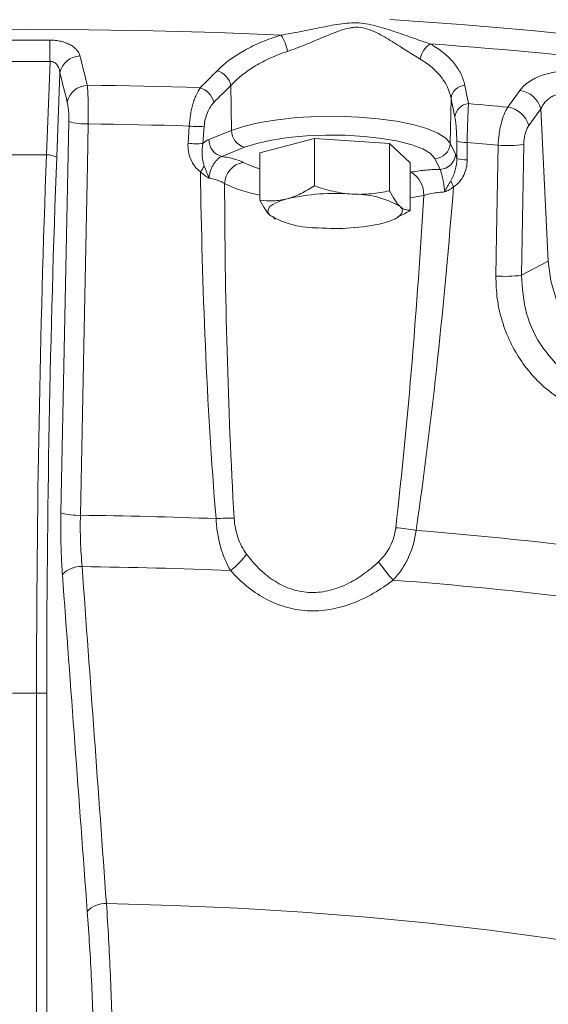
# Model space of a CAD drawing. Header units: millimetres. Extents: x 44 to 335, y -281 to 612.
# Tile 8 of 15: x 189 to 240, y -20 to 75. Entities that reach past the tile are written whole.
import ezdxf

# ---------------------------------------------------------------- set-up
doc = ezdxf.new("R2010")
doc.units = ezdxf.units.MM

msp = doc.modelspace()

# ---------------------------------------------------------------- linework, layer by layer
at = {"color": 7, "linetype": 'Continuous', "lineweight": 15}
for p, q in [((191.3, 61.697), (191.639, 70.737)), ((192.59, 69.631), (192.284, 61.489)), ((209.121, 68.426), (209.186, 64.073)), ((235.87, 66.317), (237.038, 67.941)), ((230.383, 67.17), (230.305, 62.825)), ((239.07, 66.166), (237.902, 64.542)), ((239.784, 51.444), (239.07, 66.166)), ((192.69, 27.113), (193.455, 64.93)), ((204.979, 62.826), (205.095, 64.493)), ((206.533, 64.475), (206.416, 62.808)), ((206.98, 63.189), (209.186, 64.073)), ((217.183, 63.282), (211.92, 61.897)), ((217.183, 63.282), (217.183, 58.724)), ((224.449, 62.795), (217.183, 63.282)), ((224.449, 62.795), (224.449, 58.237)), ((226.451, 60.923), (224.449, 62.795)), ((230.305, 62.825), (230.81, 61.781)), ((230.937, 61.359), (230.934, 63.033)), ((231.943, 62.907), (231.946, 61.233)), ((210.446, 62.439), (208.24, 61.555)), ((211.92, 61.897), (211.92, 57.339)), ((237.41, 62.703), (237.203, 50.075)), ((191.3, 61.697), (187.059, 61.697)), ((226.451, 60.923), (226.451, 56.364)), ((229.322, 60.309), (228.817, 61.353)), ((213.295, 55.702), (212.921, 55.842)), ((213.246, 55.6), (213.428, 55.51)), ((224.943, 55.51), (225.236, 55.654)), ((237.203, 50.075), (239.784, 51.444)), ((190.339, 9.719), (188.017, 9.719)), ((190.333, -192.465), (190.339, 9.719)), ((191.324, 9.719), (190.339, 9.719)), ((191.324, 9.719), (191.317, -192.465))]:
    msp.add_line(p, q, dxfattribs=at)
at = {"color": 8, "linetype": 'Continuous', "lineweight": 15}
msp.add_line((227.745, 57.79), (226.451, 57.555), dxfattribs=at)
at = {"color": 8, "linetype": 'Continuous', "lineweight": 15, "flags": 128}
for points in [[(224.476, 74.795), (231.351, 74.303), (238.125, 73.724), (244.78, 73.059)], [(210.308, 60.981), (211.408, 60.513), (211.92, 60.351)], [(254.46, 40.86), (253.927, 40.632), (252.275, 40.177), (250.539, 40.06), (248.775, 40.282), (247.039, 40.838), (245.387, 41.71), (243.87, 42.869), (242.538, 44.279), (241.432, 45.896), (240.588, 47.667), (240.033, 49.536), (239.784, 51.444)]]:
    msp.add_lwpolyline(points, dxfattribs=at)
at = {"color": 7, "linetype": 'Continuous', "lineweight": 15, "flags": 128}
for points in [[(164.367, 73.278), (170.525, 73.521), (176.718, 73.695), (182.934, 73.799), (189.162, 73.834), (195.39, 73.799), (201.606, 73.695), (207.799, 73.521), (213.957, 73.278)], [(191.627, 72.791), (191.628, 72.607), (191.629, 72.391), (191.63, 72.149), (191.632, 71.886), (191.633, 71.607), (191.635, 71.319), (191.637, 71.026), (191.639, 70.737)], [(195.245, 68.436), (196.611, 68.418), (197.977, 68.397), (199.341, 68.372), (200.705, 68.343), (202.067, 68.311), (203.428, 68.276), (204.788, 68.237), (206.146, 68.194)], [(195.333, 64.704), (195.253, 60.731), (194.935, 44.839), (194.575, 26.887)], [(195.333, 64.704), (196.556, 64.688), (197.779, 64.669), (199.001, 64.647), (200.222, 64.622), (201.442, 64.594), (202.661, 64.563), (203.879, 64.53), (205.095, 64.493)], [(209.186, 64.073), (210.419, 64.483), (211.909, 64.832), (213.61, 65.109), (215.471, 65.305), (217.435, 65.414), (219.443, 65.434), (221.433, 65.363), (223.345, 65.203), (225.122, 64.96), (226.708, 64.641), (228.056, 64.256), (229.125, 63.815), (229.882, 63.334), (230.305, 62.825)], [(228.817, 61.353), (228.408, 61.829), (227.664, 62.276), (226.61, 62.68), (225.283, 63.025), (223.731, 63.3), (222.007, 63.495), (220.172, 63.604), (218.292, 63.621), (216.432, 63.548), (214.657, 63.386), (213.031, 63.141), (211.611, 62.821), (210.446, 62.439)], [(234.719, 50.006), (234.786, 53.981), (234.932, 62.633)], [(214.552, 57.471), (213.996, 57.304), (213.53, 57.12), (213.16, 56.922), (212.893, 56.713), (212.735, 56.497), (212.686, 56.277), (212.749, 56.057), (212.921, 55.842)], [(223.82, 55.111), (224.375, 55.278), (224.842, 55.462), (225.211, 55.66), (225.478, 55.869), (225.637, 56.085), (225.686, 56.305), (225.623, 56.524), (225.45, 56.74)], [(197.089, -10.622), (203.483, -10.801), (209.823, -11.082), (216.082, -11.464), (222.238, -11.946), (228.267, -12.526), (234.145, -13.201), (239.85, -13.97), (245.36, -14.829), (250.653, -15.774), (255.709, -16.803), (260.51, -17.911), (265.035, -19.093)]]:
    msp.add_lwpolyline(points, dxfattribs=at)
at = {"color": 7, "linetype": 'Continuous', "lineweight": 15}
for centre, radius, start, end in [((210.744, 71.054), 3.907, 9.68099, 34.68756), ((229.529, 70.624), 2.137, 122.56003, 171.13096), ((199.748, -339.296), 412.716, 79.76843, 86.02208), ((194.615, 69.2), 2.07, 92.26258, 168.00246), ((207.173, 67.929), 2.01, 14.32008, 72.08343), ((195.331, 66.368), 2.07, 92.37179, 168.02588), ((205.523, 66.284), 2.009, 14.25837, 71.94409), ((231.851, 66.95), 1.484, 95.33859, 171.48371), ((236.666, 65.463), 2.505, 16.28983, 81.4527), ((232.214, 65.185), 1.484, 95.50444, 171.53469), ((193.751, -375.958), 444.276, 84.55999, 85.05185), ((235.497, 63.84), 2.505, 16.28794, 81.42838), ((195.12, 70.845), 6.145, 254.28697, 271.9914), ((205.919, 72.688), 8.236, 264.26254, 274.2802), ((210.849, 64.052), 1.662, 179.26969, 255.98935), ((205.801, 71.02), 8.235, 264.26617, 274.27802), ((208.643, 63.168), 1.662, 179.26969, 255.98935), ((228.778, 62.88), 1.527, 271.43824, 357.93215), ((231.818, 66.004), 3.099, 253.42096, 272.31799), ((193.764, -370.099), 434.686, 84.56551, 84.9611), ((235.831, 74.785), 12.185, 265.76854, 277.44331), ((191.416, 59.814), 1.887, 62.60998, 93.5417), ((210.672, 58.845), 2.166, 99.65828, 177.84779), ((229.284, 61.836), 1.527, 271.43824, 357.93215), ((231.821, 64.327), 3.097, 253.42088, 272.31424), ((233.861, 41.718), 33.216, 145.32824, 146.46602), ((225.325, 57.904), 2.423, 357.3074, 61.0817), ((234.269, 60.569), 4.129, 199.26554, 208.1108), ((219.163, 37.049), 20.935, 85.4723, 102.72545), ((220.993, 48.921), 9, 60.31164, 91.12545), ((217.379, 63.66), 9, 240.31164, 271.12545), ((219.208, 75.532), 20.935, 265.4723, 282.72545), ((235.625, 62.187), 12.215, 265.74859, 277.42578), ((194.359, 33.057), 6.174, 254.31775, 272.01095), ((189.255, -457.402), 484.318, 87.81999, 89.37058), ((209.084, 6.71), 19.905, 88.99571, 94.05134), ((223.408, 6.288), 19.471, 79.36049, 85.20379), ((198.596, -338.412), 364.943, 80.2549, 85.53561), ((204.771, 27.226), 7.135, 307.22876, 325.11538), ((194.601, 19.528), 2.402, 86.73441, 137.18772), ((189.278, -453.786), 475.743, 87.61355, 89.34244), ((255.641, 46.486), 40.269, 216.7499, 219.96961), ((198.403, -337.274), 358.863, 80.00558, 85.78493), ((196.978, -12.967), 2.347, 87.29637, 137.752)]:
    msp.add_arc(centre, radius, start, end, dxfattribs=at)
at = {"color": 8, "linetype": 'Continuous', "lineweight": 15}
msp.add_arc((214.512, 71.452), 13.89, 244.38828, 259.24742, dxfattribs=at)
at = {"color": 7, "linetype": 'Continuous', "lineweight": 15}
for centre, major_axis, ratio in [((234.215, 9.718), (0.008, 250), 0.175501), ((235.199, 9.718), (0.008, 249), 0.176207)]:
    msp.add_ellipse(centre, major_axis=major_axis, ratio=ratio, start_param=1.361357, end_param=1.570796, dxfattribs=at)
for points, knots in [([(213.957, 73.278), (214.586, 73.38), (215.213, 73.499), (216.468, 73.748), (217.097, 73.878), (218.349, 74.126), (218.971, 74.246), (219.906, 74.383), (220.218, 74.421), (220.846, 74.465), (221.162, 74.47), (222.101, 74.416), (222.719, 74.283), (223.917, 73.957), (224.502, 73.765), (225.652, 73.375), (226.217, 73.174), (227.32, 72.785), (227.857, 72.596), (228.379, 72.426)], [0, 0, 0, 0, 0.125, 0.125, 0.25, 0.25, 0.375, 0.375, 0.4375, 0.4375, 0.5, 0.5, 0.625, 0.625, 0.75, 0.75, 0.875, 0.875, 1, 1, 1, 1]), ([(207.791, 69.842), (208.513, 70.565), (209.394, 71.22), (210.699, 71.95), (210.971, 72.092), (211.528, 72.363), (211.814, 72.492), (212.694, 72.861), (213.31, 73.082), (213.957, 73.278)], [0, 0, 0, 0, 0.5, 0.5, 0.625, 0.625, 0.75, 0.75, 1, 1, 1, 1]), ([(227.417, 70.954), (227.006, 71.196), (226.575, 71.471), (225.667, 72.052), (225.19, 72.359), (224.208, 72.959), (223.702, 73.258), (222.896, 73.648), (222.619, 73.768), (222.041, 73.954), (221.746, 74.016), (221.293, 74.039), (221.14, 74.036), (220.834, 74.008), (220.684, 73.984), (220.24, 73.892), (219.952, 73.805), (219.095, 73.514), (218.534, 73.28), (217.686, 72.924), (217.402, 72.804), (216.837, 72.567), (216.556, 72.45), (215.715, 72.109), (215.156, 71.895), (214.595, 71.711)], [0, 0, 0, 0, 0.125, 0.125, 0.25, 0.25, 0.375, 0.375, 0.4375, 0.4375, 0.5, 0.5, 0.53125, 0.53125, 0.5625, 0.5625, 0.625, 0.625, 0.75, 0.75, 0.8125, 0.8125, 0.875, 0.875, 1, 1, 1, 1]), ([(191.627, 72.791), (191.809, 72.792), (191.988, 72.783), (192.339, 72.746), (192.514, 72.717), (192.848, 72.64), (193.006, 72.593), (193.307, 72.483), (193.45, 72.418), (193.709, 72.278), (193.827, 72.201), (194.04, 72.036), (194.134, 71.948), (194.374, 71.674), (194.481, 71.475), (194.533, 71.269)], [0, 0, 0, 0, 0.125, 0.125, 0.25, 0.25, 0.375, 0.375, 0.5, 0.5, 0.625, 0.625, 0.75, 0.75, 1, 1, 1, 1]), ([(228.379, 72.426), (228.849, 72.164), (229.27, 71.882), (230.019, 71.28), (230.348, 70.959), (230.771, 70.449), (230.9, 70.275), (231.131, 69.921), (231.234, 69.741), (231.504, 69.193), (231.634, 68.816), (231.712, 68.428)], [0, 0, 0, 0, 0.25, 0.25, 0.5, 0.5, 0.625, 0.625, 0.75, 0.75, 1, 1, 1, 1]), ([(214.595, 71.711), (214.019, 71.522), (213.47, 71.309), (212.688, 70.956), (212.434, 70.832), (211.938, 70.573), (211.697, 70.437), (210.538, 69.738), (209.759, 69.114), (209.121, 68.426)], [0, 0, 0, 0, 0.25, 0.25, 0.375, 0.375, 0.5, 0.5, 1, 1, 1, 1]), ([(192.59, 69.631), (192.578, 69.761), (192.554, 69.89), (192.475, 70.137), (192.42, 70.258), (192.27, 70.476), (192.174, 70.575), (191.931, 70.714), (191.785, 70.75), (191.639, 70.737)], [0, 0, 0, 0, 0.25, 0.25, 0.5, 0.5, 0.75, 0.75, 1, 1, 1, 1]), ([(194.533, 71.269), (194.723, 70.514), (194.912, 69.76), (195.102, 69.006), (195.15, 68.816), (195.197, 68.626), (195.245, 68.436)], [0, 0, 0, 0, 0.004, 0.004, 0.004, 0.005007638, 0.005007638, 0.005007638, 0.005007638]), ([(230.383, 67.17), (230.312, 67.537), (230.198, 67.894), (229.958, 68.412), (229.867, 68.582), (229.661, 68.918), (229.547, 69.083), (228.92, 69.887), (228.257, 70.458), (227.417, 70.954)], [0, 0, 0, 0, 0.25, 0.25, 0.375, 0.375, 0.5, 0.5, 1, 1, 1, 1]), ([(237.038, 67.941), (237.145, 68.089), (237.271, 68.232), (237.565, 68.508), (237.733, 68.642), (238.105, 68.893), (238.306, 69.009), (238.739, 69.222), (238.974, 69.32), (239.461, 69.488), (239.713, 69.559), (240.231, 69.673), (240.5, 69.716), (241.029, 69.769), (241.292, 69.78), (241.813, 69.77), (242.067, 69.749), (242.309, 69.712)], [0, 0, 0, 0, 0.125, 0.125, 0.25, 0.25, 0.375, 0.375, 0.5, 0.5, 0.625, 0.625, 0.75, 0.75, 0.875, 0.875, 1, 1, 1, 1]), ([(195.245, 68.436), (195.263, 68.229), (195.279, 67.987), (195.299, 67.575), (195.305, 67.427), (195.316, 67.124), (195.321, 66.967), (195.332, 66.48), (195.337, 66.13), (195.34, 65.425), (195.338, 65.064), (195.333, 64.704)], [0, 0, 0, 0, 0.25, 0.25, 0.375, 0.375, 0.5, 0.5, 0.75, 0.75, 1, 1, 1, 1]), ([(205.095, 64.493), (205.114, 64.857), (205.152, 65.217), (205.239, 65.751), (205.273, 65.928), (205.349, 66.269), (205.391, 66.436), (205.483, 66.758), (205.534, 66.916), (205.641, 67.214), (205.697, 67.356), (205.876, 67.757), (206.007, 67.995), (206.146, 68.194)], [0, 0, 0, 0, 0.25, 0.25, 0.375, 0.375, 0.5, 0.5, 0.625, 0.625, 0.75, 0.75, 1, 1, 1, 1]), ([(241.689, 67.595), (241.56, 67.626), (241.424, 67.642), (241.144, 67.646), (241.004, 67.633), (240.724, 67.58), (240.584, 67.539), (240.32, 67.436), (240.195, 67.374), (239.955, 67.23), (239.844, 67.149), (239.641, 66.977), (239.548, 66.885), (239.294, 66.592), (239.164, 66.384), (239.07, 66.166)], [0, 0, 0, 0, 0.125, 0.125, 0.25, 0.25, 0.375, 0.375, 0.5, 0.5, 0.625, 0.625, 0.75, 0.75, 1, 1, 1, 1]), ([(193.455, 64.93), (193.459, 65.111), (193.458, 65.292), (193.448, 65.646), (193.439, 65.822), (193.413, 66.147), (193.396, 66.3), (193.355, 66.574), (193.332, 66.694), (193.306, 66.797)], [0, 0, 0, 0, 0.25, 0.25, 0.5, 0.5, 0.75, 0.75, 1, 1, 1, 1]), ([(207.47, 66.779), (207.35, 66.659), (207.235, 66.515), (207.026, 66.19), (206.929, 66.005), (206.762, 65.604), (206.692, 65.388), (206.585, 64.937), (206.55, 64.708), (206.533, 64.475)], [0, 0, 0, 0, 0.25, 0.25, 0.5, 0.5, 0.75, 0.75, 1, 1, 1, 1]), ([(232.072, 66.662), (232.059, 66.455), (232.047, 66.215), (232.028, 65.802), (232.022, 65.655), (232.009, 65.35), (232.004, 65.193), (231.992, 64.867), (231.987, 64.698), (231.976, 64.35), (231.971, 64.171), (231.957, 63.635), (231.95, 63.273), (231.943, 62.907)], [0, 0, 0, 0, 0.25, 0.25, 0.375, 0.375, 0.5, 0.5, 0.625, 0.625, 0.75, 0.75, 1, 1, 1, 1]), ([(234.932, 62.633), (234.944, 62.991), (234.975, 63.346), (235.048, 63.873), (235.077, 64.049), (235.143, 64.389), (235.18, 64.554), (235.303, 65.035), (235.401, 65.34), (235.619, 65.878), (235.74, 66.117), (235.87, 66.317)], [0, 0, 0, 0, 0.25, 0.25, 0.375, 0.375, 0.5, 0.5, 0.75, 0.75, 1, 1, 1, 1]), ([(230.934, 63.033), (230.933, 63.268), (230.928, 63.5), (230.914, 63.842), (230.908, 63.957), (230.895, 64.177), (230.888, 64.283), (230.863, 64.591), (230.843, 64.784), (230.798, 65.126), (230.773, 65.275), (230.747, 65.404)], [0, 0, 0, 0, 0.25, 0.25, 0.375, 0.375, 0.5, 0.5, 0.75, 0.75, 1, 1, 1, 1]), ([(237.902, 64.542), (237.83, 64.443), (237.764, 64.324), (237.646, 64.056), (237.594, 63.904), (237.508, 63.584), (237.474, 63.411), (237.426, 63.06), (237.413, 62.882), (237.41, 62.703)], [0, 0, 0, 0, 0.25, 0.25, 0.5, 0.5, 0.75, 0.75, 1, 1, 1, 1]), ([(206.174, 60.068), (206.064, 60.143), (205.965, 60.228), (205.781, 60.412), (205.696, 60.51), (205.46, 60.825), (205.33, 61.055), (205.128, 61.537), (205.056, 61.791), (204.973, 62.302), (204.96, 62.565), (204.979, 62.826)], [0, 0, 0, 0, 0.125, 0.125, 0.25, 0.25, 0.5, 0.5, 0.75, 0.75, 1, 1, 1, 1]), ([(206.416, 62.808), (206.326, 62.442), (206.31, 62.067), (206.348, 61.515), (206.371, 61.332), (206.42, 61.06), (206.438, 60.97), (206.483, 60.79), (206.508, 60.701), (206.544, 60.614)], [0, 0, 0, 0, 0.5, 0.5, 0.75, 0.75, 0.875, 0.875, 1, 1, 1, 1]), ([(208.24, 61.555), (208.099, 61.503), (207.96, 61.411), (207.756, 61.217), (207.691, 61.144), (207.565, 60.984), (207.503, 60.895), (207.388, 60.706), (207.334, 60.606), (207.233, 60.396), (207.187, 60.285), (207.107, 60.059), (207.073, 59.944), (207.02, 59.709), (207.002, 59.588), (206.994, 59.468)], [0, 0, 0, 0, 0.25, 0.25, 0.375, 0.375, 0.5, 0.5, 0.625, 0.625, 0.75, 0.75, 0.875, 0.875, 1, 1, 1, 1]), ([(208.24, 61.555), (208.464, 61.522), (208.676, 61.485), (209.078, 61.403), (209.268, 61.358), (209.796, 61.211), (210.084, 61.102), (210.308, 60.981)], [0, 0, 0, 0, 0.25, 0.25, 0.5, 0.5, 1, 1, 1, 1]), ([(230.372, 59.207), (230.422, 59.289), (230.463, 59.374), (230.54, 59.546), (230.576, 59.633), (230.679, 59.896), (230.74, 60.075), (230.892, 60.615), (230.953, 60.987), (230.937, 61.359)], [0, 0, 0, 0, 0.125, 0.125, 0.25, 0.25, 0.5, 0.5, 1, 1, 1, 1]), ([(231.946, 61.233), (231.947, 60.97), (231.918, 60.714), (231.805, 60.212), (231.72, 59.966), (231.497, 59.511), (231.359, 59.297), (231.113, 59.01), (231.026, 58.921), (230.838, 58.759), (230.738, 58.685), (230.628, 58.624)], [0, 0, 0, 0, 0.25, 0.25, 0.5, 0.5, 0.75, 0.75, 0.875, 0.875, 1, 1, 1, 1]), ([(207.678, 26.566), (207.218, 32.144), (206.889, 37.726), (206.405, 48.893), (206.253, 54.48), (206.174, 60.068)], [0, 0, 0, 0, 0.5, 0.5, 1, 1, 1, 1]), ([(206.174, 60.068), (206.296, 59.945), (206.427, 59.835), (206.706, 59.636), (206.851, 59.548), (206.994, 59.468)], [0, 0, 0, 0, 0.5, 0.5, 1, 1, 1, 1]), ([(206.544, 60.614), (206.621, 60.425), (206.699, 60.238), (206.847, 59.856), (206.918, 59.661), (206.994, 59.468)], [0, 0, 0, 0, 0.5, 0.5, 1, 1, 1, 1]), ([(226.497, 60.024), (226.901, 60.108), (227.344, 60.174), (228.065, 60.247), (228.313, 60.267), (228.813, 60.295), (229.066, 60.305), (229.322, 60.309)], [0, 0, 0, 0, 0.5, 0.5, 0.75, 0.75, 1, 1, 1, 1]), ([(229.755, 58.123), (229.754, 58.244), (229.747, 58.367), (229.725, 58.606), (229.71, 58.724), (229.676, 58.957), (229.656, 59.072), (229.616, 59.29), (229.596, 59.394), (229.553, 59.592), (229.532, 59.686), (229.49, 59.857), (229.468, 59.934), (229.404, 60.144), (229.363, 60.247), (229.322, 60.309)], [0, 0, 0, 0, 0.125, 0.125, 0.25, 0.25, 0.375, 0.375, 0.5, 0.5, 0.625, 0.625, 0.75, 0.75, 1, 1, 1, 1]), ([(208.507, 58.927), (208.429, 58.986), (208.338, 59.041), (208.131, 59.147), (208.013, 59.198), (207.755, 59.29), (207.616, 59.332), (207.319, 59.407), (207.159, 59.44), (206.994, 59.468)], [0, 0, 0, 0, 0.25, 0.25, 0.5, 0.5, 0.75, 0.75, 1, 1, 1, 1]), ([(230.372, 59.207), (230.264, 59.029), (230.154, 58.852), (229.946, 58.491), (229.849, 58.307), (229.755, 58.123)], [0, 0, 0, 0, 0.5, 0.5, 1, 1, 1, 1]), ([(208.507, 58.927), (208.524, 53.541), (208.599, 48.156), (208.893, 37.384), (209.111, 31.998), (209.433, 26.613)], [0, 0, 0, 0, 0.5, 0.5, 1, 1, 1, 1]), ([(217.183, 58.724), (216.754, 58.441), (216.316, 58.183), (215.439, 57.757), (214.997, 57.588), (214.552, 57.471)], [0, 0, 0, 0, 0.5, 0.5, 1, 1, 1, 1]), ([(217.183, 58.724), (217.777, 58.513), (218.376, 58.332), (219.586, 58.055), (220.197, 57.961), (220.816, 57.919)], [0, 0, 0, 0, 0.5, 0.5, 1, 1, 1, 1]), ([(220.816, 57.919), (221.124, 57.899), (221.434, 57.891), (222.046, 57.901), (222.351, 57.919), (223.258, 58.005), (223.856, 58.106), (224.449, 58.237)], [0, 0, 0, 0, 0.25, 0.25, 0.5, 0.5, 1, 1, 1, 1]), ([(224.449, 58.237), (224.612, 57.912), (224.777, 57.617), (225.111, 57.11), (225.279, 56.899), (225.45, 56.74)], [0, 0, 0, 0, 0.5, 0.5, 1, 1, 1, 1]), ([(230.628, 58.624), (230.188, 53.066), (229.679, 47.518), (228.489, 36.449), (227.809, 30.927), (227.003, 25.424)], [0, 0, 0, 0, 0.5, 0.5, 1, 1, 1, 1]), ([(229.755, 58.123), (229.573, 58.116), (229.391, 58.103), (229.035, 58.067), (228.86, 58.043), (228.344, 57.958), (228.028, 57.882), (227.745, 57.79)], [0, 0, 0, 0, 0.25, 0.25, 0.5, 0.5, 1, 1, 1, 1]), ([(230.628, 58.624), (230.503, 58.515), (230.367, 58.421), (230.072, 58.256), (229.915, 58.186), (229.755, 58.123)], [0, 0, 0, 0, 0.5, 0.5, 1, 1, 1, 1]), ([(214.552, 57.471), (214.329, 57.412), (214.104, 57.366), (213.657, 57.3), (213.435, 57.28), (212.777, 57.254), (212.346, 57.282), (211.92, 57.339)], [0, 0, 0, 0, 0.25, 0.25, 0.5, 0.5, 1, 1, 1, 1]), ([(212.921, 55.842), (212.836, 55.921), (212.751, 56.014), (212.582, 56.224), (212.498, 56.34), (212.248, 56.72), (212.083, 57.015), (211.92, 57.339)], [0, 0, 0, 0, 0.25, 0.25, 0.5, 0.5, 1, 1, 1, 1]), ([(225.036, 25.691), (225.655, 31.02), (226.17, 36.363), (227.059, 47.064), (227.431, 52.425), (227.745, 57.79)], [0, 0, 0, 0, 0.5, 0.5, 1, 1, 1, 1]), ([(226.451, 56.364), (226.288, 56.255), (225.881, 55.982), (225.457, 55.818), (225.204, 55.721)], [0, 0, 0, 0, 0.401734, 1, 1, 1, 1]), ([(225.45, 56.74), (225.535, 56.66), (225.62, 56.594), (225.789, 56.487), (225.873, 56.447), (226.123, 56.36), (226.288, 56.346), (226.451, 56.364)], [0, 0, 0, 0, 0.25, 0.25, 0.5, 0.5, 1, 1, 1, 1]), ([(192.839, 21.16), (192.804, 21.63), (192.775, 22.11), (192.728, 23.091), (192.709, 23.592), (192.672, 25.092), (192.67, 26.099), (192.69, 27.113)], [0, 0, 0, 0, 0.25, 0.25, 0.5, 0.5, 1, 1, 1, 1]), ([(194.575, 26.887), (194.556, 26.042), (194.56, 25.202), (194.601, 23.951), (194.621, 23.534), (194.671, 22.717), (194.701, 22.317), (194.738, 21.926)], [0, 0, 0, 0, 0.5, 0.5, 0.75, 0.75, 1, 1, 1, 1]), ([(209.087, 21.545), (208.873, 21.901), (208.685, 22.277), (208.355, 23.067), (208.213, 23.485), (207.979, 24.338), (207.887, 24.774), (207.748, 25.661), (207.701, 26.115), (207.678, 26.566)], [0, 0, 0, 0, 0.25, 0.25, 0.5, 0.5, 0.75, 0.75, 1, 1, 1, 1]), ([(209.433, 26.613), (209.452, 26.298), (209.491, 25.982), (209.608, 25.364), (209.687, 25.062), (209.886, 24.471), (210.007, 24.182), (210.286, 23.641), (210.445, 23.386), (210.624, 23.145)], [0, 0, 0, 0, 0.25, 0.25, 0.5, 0.5, 0.75, 0.75, 1, 1, 1, 1]), ([(223.376, 22.392), (223.607, 22.608), (223.821, 22.845), (224.198, 23.349), (224.363, 23.616), (224.645, 24.18), (224.761, 24.476), (224.938, 25.074), (225, 25.38), (225.036, 25.691)], [0, 0, 0, 0, 0.25, 0.25, 0.5, 0.5, 0.75, 0.75, 1, 1, 1, 1]), ([(227.003, 25.424), (226.951, 24.978), (226.865, 24.539), (226.685, 23.892), (226.616, 23.678), (226.461, 23.255), (226.374, 23.044), (226.092, 22.429), (225.872, 22.039), (225.371, 21.296), (225.089, 20.944), (224.78, 20.618)], [0, 0, 0, 0, 0.25, 0.25, 0.375, 0.375, 0.5, 0.5, 0.75, 0.75, 1, 1, 1, 1]), ([(210.624, 23.145), (210.983, 22.661), (211.372, 22.204), (212.224, 21.357), (212.692, 20.965), (213.444, 20.464), (213.704, 20.31), (214.243, 20.035), (214.524, 19.913), (215.393, 19.603), (215.992, 19.478), (216.923, 19.423), (217.239, 19.427), (217.867, 19.479), (218.177, 19.527), (218.788, 19.661), (219.089, 19.747), (219.684, 19.955), (219.98, 20.078), (220.556, 20.351), (220.838, 20.503), (221.384, 20.828), (221.648, 21.002), (222.422, 21.552), (222.91, 21.957), (223.376, 22.392)], [0, 0, 0, 0, 0.125, 0.125, 0.25, 0.25, 0.3125, 0.3125, 0.375, 0.375, 0.5, 0.5, 0.5625, 0.5625, 0.625, 0.625, 0.6875, 0.6875, 0.75, 0.75, 0.8125, 0.8125, 0.875, 0.875, 1, 1, 1, 1]), ([(224.78, 20.618), (224.18, 20.157), (223.557, 19.734), (222.581, 19.17), (222.248, 18.994), (221.567, 18.668), (221.217, 18.518), (220.161, 18.119), (219.444, 17.92), (218.345, 17.736), (217.976, 17.694), (217.228, 17.651), (216.857, 17.651), (215.758, 17.715), (215.044, 17.841), (213.997, 18.151), (213.654, 18.275), (212.993, 18.554), (212.672, 18.71), (211.736, 19.226), (211.146, 19.633), (210.058, 20.53), (209.556, 21.02), (209.087, 21.545)], [0, 0, 0, 0, 0.125, 0.125, 0.1875, 0.1875, 0.25, 0.25, 0.375, 0.375, 0.4375, 0.4375, 0.5, 0.5, 0.625, 0.625, 0.6875, 0.6875, 0.75, 0.75, 0.875, 0.875, 1, 1, 1, 1]), ([(195.875, -39.07), (195.934, -36.721), (195.965, -34.366), (195.968, -30.823), (195.962, -29.641), (195.935, -27.273), (195.915, -26.097), (195.834, -22.599), (195.753, -20.305), (195.537, -15.791), (195.403, -13.571), (195.241, -11.388)], [0, 0, 0, 0, 0.25, 0.25, 0.375, 0.375, 0.5, 0.5, 0.75, 0.75, 1, 1, 1, 1]), ([(197.089, -10.622), (197.242, -12.885), (197.369, -15.187), (197.57, -19.867), (197.645, -22.245), (197.718, -25.871), (197.736, -27.09), (197.758, -29.545), (197.762, -30.773), (197.754, -34.463), (197.722, -36.912), (197.663, -39.347)], [0, 0, 0, 0, 0.25, 0.25, 0.5, 0.5, 0.625, 0.625, 0.75, 0.75, 1, 1, 1, 1])]:
    msp.add_open_spline(points, degree=3, knots=knots, dxfattribs=at)
for points in [[(186.732, 72.791), (188.364, 72.781), (189.995, 72.781), (191.627, 72.791)], [(191.639, 70.737), (189.999, 70.727), (188.36, 70.727), (186.72, 70.737)], [(193.306, 66.797), (193.067, 67.741), (192.828, 68.686), (192.59, 69.631)], [(206.146, 68.194), (206.694, 68.742), (207.243, 69.292), (207.791, 69.842)], [(209.121, 68.426), (208.571, 67.877), (208.02, 67.327), (207.47, 66.779)], [(231.712, 68.428), (231.832, 67.839), (231.952, 67.25), (232.072, 66.662)], [(230.747, 65.404), (230.625, 65.992), (230.504, 66.581), (230.383, 67.17)], [(206.416, 62.808), (206.598, 62.984), (206.786, 63.111), (206.98, 63.189)], [(230.81, 61.781), (230.855, 61.689), (230.897, 61.548), (230.937, 61.359)], [(194.738, 21.926), (195.522, 11.071), (196.306, 0.221), (197.089, -10.622)], [(195.241, -11.388), (194.437, -0.546), (193.637, 10.305), (192.839, 21.16)]]:
    msp.add_open_spline(points, degree=3, dxfattribs=at)
at = {"color": 8, "linetype": 'Continuous', "lineweight": 15}
for points, knots in [([(256.017, 41.85), (255.887, 41.599), (255.443, 40.74), (254.412, 39.499), (252.958, 38.189), (251.303, 37.196), (249.502, 36.546), (247.605, 36.246), (245.661, 36.317), (243.726, 36.742), (241.858, 37.524), (240.106, 38.628), (238.529, 40.037), (237.165, 41.706), (236.069, 43.596), (235.271, 45.65), (234.783, 47.81), (234.74, 49.274), (234.719, 50.006)], [0, 0, 0, 0, 0.026819, 0.091817, 0.156547, 0.221272, 0.285746, 0.350216, 0.414552, 0.478888, 0.54329, 0.607695, 0.672514, 0.737338, 0.802902, 0.868472, 0.934233, 1, 1, 1, 1]), ([(237.203, 50.075), (237.283, 48.825), (237.444, 46.328), (239.146, 42.922), (241.683, 40.277), (244.853, 38.629), (248.183, 38.28), (250.598, 38.633), (251.598, 39.386), (251.716, 39.474)], [0, 0, 0, 0, 0.164215, 0.328199, 0.490976, 0.653354, 0.81583, 0.978386, 1, 1, 1, 1])]:
    msp.add_open_spline(points, degree=3, knots=knots, dxfattribs=at)

doc.saveas('drawing.dxf')
